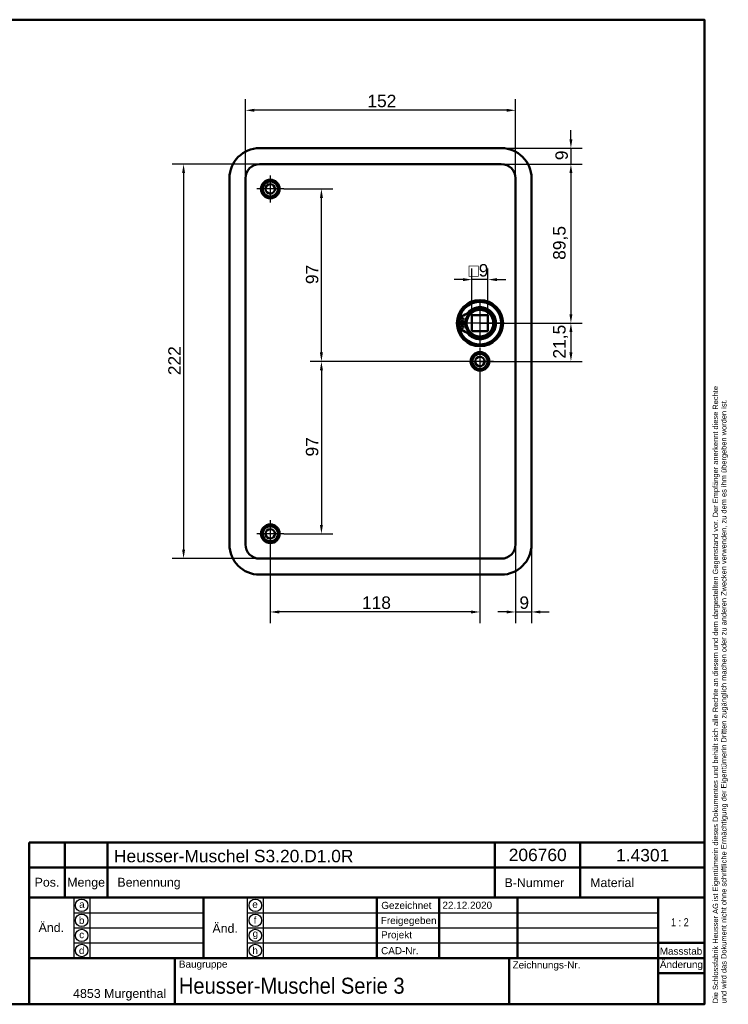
# Model space of a CAD drawing. Header units: millimetres. Extents: x 20 to 833, y 20 to 574.
# Tile 4 of 4: x 435 to 833, y 20 to 574. Entities that reach past the tile are written whole.
import ezdxf
from ezdxf.enums import TextEntityAlignment as Align

# ---------------------------------------------------------------- set-up
doc = ezdxf.new("R2010")
doc.units = ezdxf.units.MM
doc.header["$LTSCALE"] = 2
for name, color, linetype, lineweight in [('Bemaßungen(DIN)', 7, 'Continuous', 25), ('Mittelpunktmarkierung(DIN)', 7, 'Continuous', 25), ('Sichtbare Kanten(DIN)', 7, 'Continuous', 50), ('Skizziergeometrie(DIN)', 7, 'Continuous', 50), ('Skizzierlinie(DIN)', 7, 'Continuous', 25), ('Symbole(DIN)', 7, 'Continuous', 25)]:
    doc.layers.add(name, color=color, linetype=linetype, lineweight=lineweight)
doc.styles.add('Aktuell-DIN', font='arial.ttf')
doc.styles.add('STANDARD-DIN~0', font='arial.ttf')
doc.styles.add('Textstil10', font='arial.ttf')
doc.styles.add('Textstil41', font='arial.ttf', dxfattribs={"width": 0.8})
doc.styles.add('Textstil83', font='arial.ttf', dxfattribs={"width": 0.8})
doc.dimstyles.new('CAD-LAN', dxfattribs={"dimscale": 2, "dimtxt": 3.5, "dimasz": 2.5, "dimexe": 3.175, "dimexo": 0, "dimgap": 0.8, "dimtad": 1, "dimrnd": 1e-08, "dimtxsty": 'STANDARD-DIN~0', "dimcen": 0.09, "dimdle": 10, "dimclrd": 250, "dimclre": 250, "dimclrt": 250, "dimadec": 0, "dimazin": 2, "dimtfac": 1, "dimtmove": 0, "dimatfit": 3, "dimfxl": 1, "dimtolj": 1, "dimtzin": 0, "dimlwd": 25, "dimlwe": 25, "dimarcsym": 0})

# ---------------------------------------------------------------- blocks, each defined once
blk = doc.blocks.new('Ränder Standardrahmen')
at = {"layer": 'Skizziergeometrie(DIN)', "flags": 128}
blk.add_lwpolyline([(10, 10), (10, 287), (410, 287), (410, 10), (10, 10)], dxfattribs=at)
blk = doc.blocks.new('Schriftfelder Heusser')
at = {"layer": 'Skizziergeometrie(DIN)'}
for p, q in [((101, 229.92), (101, 236.92)), ((101, 236.92), (291, 236.92)), ((111, 229.92), (111, 236.92)), ((123, 229.92), (123, 236.92)), ((232, 229.92), (232, 236.92)), ((256, 229.92), (256, 236.92)), ((291, 236.92), (291, 229.92)), ((101, 191.42), (101, 229.92)), ((101, 229.92), (291, 229.92)), ((111, 229.92), (111, 221.42)), ((123, 229.92), (123, 221.42)), ((232, 229.92), (232, 221.42)), ((256, 229.92), (256, 221.42)), ((291, 229.92), (291, 191.42)), ((101, 221.42), (291, 221.42)), ((150, 221.42), (150, 204.42)), ((198.85, 221.42), (198.85, 204.42)), ((216.35, 221.42), (216.35, 204.42)), ((238.35, 221.42), (238.35, 204.42)), ((278, 221.42), (278, 191.42)), ((278, 208.67), (291, 208.67)), ((101, 204.42), (291, 204.42)), ((142, 204.42), (142, 191.42)), ((236, 204.42), (236, 191.42)), ((278, 200.17), (291, 200.17)), ((291, 191.42), (101, 191.42))]:
    blk.add_line(p, q, dxfattribs=at)
at = {"layer": 'Skizzierlinie(DIN)'}
for p, q in [((113.5, 221.42), (113.5, 204.42)), ((118, 221.42), (118, 204.42)), ((162.35, 221.42), (162.35, 204.42)), ((166.85, 221.42), (166.85, 204.42)), ((113.5, 217.17), (150, 217.17)), ((162.35, 217.17), (278, 217.17)), ((113.5, 212.92), (150, 212.92)), ((162.35, 212.92), (278, 212.92)), ((113.5, 208.67), (150, 208.67)), ((162.35, 208.67), (278, 208.67))]:
    blk.add_line(p, q, dxfattribs=at)
for centre in [(115.75, 219.25), (164.6, 219.25), (115.75, 215.04), (164.6, 215.04), (115.75, 210.79), (164.6, 210.79), (115.75, 206.54), (164.6, 206.54)]:
    blk.add_circle(centre, 1.75, dxfattribs=at)
at = {"layer": 'Symbole(DIN)', "color": 7, "insert": (293.33, 191.7), "char_height": 1.5, "width": 182.3003, "attachment_point": 1, "rotation": 90, "line_spacing_factor": 0.944221, "style": 'Aktuell-DIN'}
blk.add_mtext('\\fArial|b0|i0;\\H1.5000;Die Schlossfabrik Heusser AG ist Eigentümerin dieses Dokumentes und behält sich alle Rechte an diesem und dem dargestellten Gegenstand vor. Der Empfänger anerkennt diese Rechte\\Pund wird das Dokument nicht ohne schriftliche Ermächtigung der Eigentümerin Dritten zugänglich machen oder zu anderen Zwecken verwenden, zu dem es ihm übergeben worden ist.\\P ', dxfattribs=at)
at = {"layer": 'Symbole(DIN)', "color": 179, "true_color": 0x262659, "style": 'Aktuell-DIN'}
for s, insert, char_height, attachment_point in [('B-Nummer', (234.74, 225.62), 2.489, 4), ('Material', (265.02, 225.62), 2.489, 5), ('Pos.', (106, 227), 2.489, 2), ('Menge', (117, 227), 2.489, 2), ('Benennung', (125.81, 225.38), 2.489, 4), ('\\fArial|b0|i0;a', (115.81, 219.53), 2, 5), ('\\fArial|b0|i0;e', (164.54, 219.53), 2, 5), ('\\fArial|b0|i0;Gezeichnet', (200.05, 219.23), 2, 4), ('\\fArial|b0|i0;b', (115.75, 215), 2, 5), ('\\fArial|b0|i0;f', (164.55, 215.06), 2, 5), ('\\fArial|b0|i0;Freigegeben', (199.92, 216), 2, 1), ('\\fArial|b0|i0;c', (115.75, 211.01), 2, 5), ('\\fArial|b0|i0;g', (164.63, 211.05), 2, 5), ('\\fArial|b0|i0;Projekt', (200, 211.98), 2, 1), ('\\fArial|b0|i0;d', (115.76, 206.55), 2, 5), ('\\fArial|b0|i0;h', (164.55, 206.57), 2, 5), ('\\fArial|b0|i0;CAD-Nr.', (200, 207.5), 2, 1), ('\\fArial|b0|i0;\\H2.0000;Massstab', (284.39, 206.37), 2, 5), ('\\fArial|b0|i0;\\H2.0000;Baugruppe', (143.1, 203.73), 2, 1), ('\\fArial|b0|i0;Zeichnungs-Nr.', (237, 203.5), 2, 1), ('\\fArial|b0|i0;\\H2.5000;4853 Murgenthal', (113.33, 192.46), 2.5, 7)]:
    blk.add_mtext(s, dxfattribs=dict(at, insert=insert, char_height=char_height, attachment_point=attachment_point))
at = {"layer": 'Symbole(DIN)', "color": 179, "true_color": 0x262659, "attachment_point": 5, "style": 'Aktuell-DIN'}
for s, insert, char_height, width in [('Änd.', (107.21, 213), 2.489, 12.3494), ('Änd.', (156.12, 212.76), 2.489, 12.3494), ('\\fArial|b0|i0;Änderung', (284.51, 202.33), 2, 12.1143)]:
    blk.add_mtext(s, dxfattribs=dict(at, insert=insert, char_height=char_height, width=width))
at = {"layer": 'Symbole(DIN)', "color": 7, "insert": (143.1, 196.62), "char_height": 4.5, "width": 90.18, "attachment_point": 4, "style": 'Aktuell-DIN'}
blk.add_mtext('\\fArial|b0|i0;\\W0.90;\\H4.5000;Heusser-Muschel Serie 3', dxfattribs=at)
at = {"layer": 'Symbole(DIN)', "color": 179, "true_color": 0x262659, "style": 'Textstil10'}
blk.add_attdef('ERSTELLUNGSDATUM_001', (217.26, 218.29), '', height=2, dxfattribs=at)
at = {"layer": 'Symbole(DIN)', "color": 179, "true_color": 0x262659}
for tag, height, style, p in [('AUTOR', 2.49, 'Aktuell-DIN', (240.03, 219.26)), ('KONTROLLDATUM', 2, 'Textstil10', (217.42, 215.04)), ('KONTROLLIERT_VON', 2, 'Textstil10', (239.98, 215.05))]:
    blk.add_attdef(tag, text='', height=height, dxfattribs=dict(at, style=style)).set_placement(p, align=Align.MIDDLE_LEFT)
at = {"layer": 'Symbole(DIN)', "color": 7, "style": 'Textstil83', "width": 0.8}
blk.add_attdef('Anfänglicher_Ansichtsmaßstab_001', (281.57, 213.34), '', height=2.3, dxfattribs=at)
at = {"layer": 'Symbole(DIN)', "color": 179, "true_color": 0x262659, "style": 'Textstil10'}
blk.add_attdef('PROJEKT', text='', height=2, dxfattribs=at).set_placement((217.77, 209.72), align=Align.BOTTOM_LEFT)
at = {"layer": 'Symbole(DIN)', "color": 7, "style": 'Textstil41', "width": 0.8}
blk.add_attdef('STATUS', text='', height=5, dxfattribs=at).set_placement((284.53, 195.86), align=Align.MIDDLE_CENTER)
blk = doc.blocks.new('*D8')
at = {"layer": 'Bemaßungen(DIN)', "color": 250, "linetype": 'Continuous', "lineweight": 25, "true_color": 0x3f3f3f, "transparency": 16777216}
for p, q in [((561.65, 484.75), (561.65, 529.37)), ((713.65, 484.75), (713.65, 529.37)), ((708.65, 523.02), (566.65, 523.02))]:
    blk.add_line(p, q, dxfattribs=at)
at = {"layer": 'Bemaßungen(DIN)', "color": 250, "linetype": 'Continuous', "true_color": 0x3f3f3f, "transparency": 16777216}
for points in [[(566.65, 523.86), (566.65, 522.19), (561.65, 523.02)], [(708.65, 523.86), (708.65, 522.19), (713.65, 523.02)]]:
    blk.add_solid(points, dxfattribs=at)
at = {"layer": 'Defpoints', "color": 0, "linetype": 'Continuous', "transparency": 16777216}
for p in [(561.65, 523.02), (561.65, 484.75), (713.65, 484.75)]:
    blk.add_point(p, dxfattribs=at)
at = {"layer": 'Bemaßungen(DIN)', "color": 250, "linetype": 'Continuous', "lineweight": 25, "true_color": 0x3f3f3f, "transparency": 16777216, "insert": (630.28, 531.77), "char_height": 7, "attachment_point": 1, "style": 'STANDARD-DIN~0'}
blk.add_mtext('\\A1;152', dxfattribs=at)
blk = doc.blocks.new('*D9')
at = {"layer": 'Bemaßungen(DIN)', "color": 250, "linetype": 'Continuous', "lineweight": 25, "true_color": 0x3f3f3f, "transparency": 16777216}
for p, q in [((569.65, 492.75), (520.5, 492.75)), ((526.85, 487.75), (526.85, 275.75)), ((569.65, 270.75), (520.5, 270.75))]:
    blk.add_line(p, q, dxfattribs=at)
at = {"layer": 'Bemaßungen(DIN)', "color": 250, "linetype": 'Continuous', "true_color": 0x3f3f3f, "transparency": 16777216}
for points in [[(526.02, 487.75), (527.68, 487.75), (526.85, 492.75)], [(526.02, 275.75), (527.68, 275.75), (526.85, 270.75)]]:
    blk.add_solid(points, dxfattribs=at)
at = {"layer": 'Defpoints', "color": 0, "linetype": 'Continuous', "transparency": 16777216}
for p in [(569.65, 492.75), (526.85, 270.75), (569.65, 270.75)]:
    blk.add_point(p, dxfattribs=at)
at = {"layer": 'Bemaßungen(DIN)', "color": 250, "linetype": 'Continuous', "lineweight": 25, "true_color": 0x3f3f3f, "transparency": 16777216, "insert": (518.22, 373.99), "char_height": 7, "attachment_point": 1, "rotation": 90, "style": 'STANDARD-DIN~0'}
blk.add_mtext('\\A1;222', dxfattribs=at)
blk = doc.blocks.new('*D10')
at = {"layer": 'Bemaßungen(DIN)', "color": 250, "linetype": 'Continuous', "lineweight": 25, "true_color": 0x3f3f3f, "transparency": 16777216}
for p, q in [((705.65, 492.75), (751.19, 492.75)), ((744.84, 487.75), (744.84, 408.25)), ((693.65, 403.25), (751.19, 403.25))]:
    blk.add_line(p, q, dxfattribs=at)
at = {"layer": 'Bemaßungen(DIN)', "color": 250, "linetype": 'Continuous', "true_color": 0x3f3f3f, "transparency": 16777216}
for points in [[(744, 487.75), (745.67, 487.75), (744.84, 492.75)], [(744, 408.25), (745.67, 408.25), (744.84, 403.25)]]:
    blk.add_solid(points, dxfattribs=at)
at = {"layer": 'Defpoints', "color": 0, "linetype": 'Continuous', "transparency": 16777216}
for p in [(705.65, 492.75), (693.65, 403.25), (744.84, 403.25)]:
    blk.add_point(p, dxfattribs=at)
at = {"layer": 'Bemaßungen(DIN)', "color": 250, "linetype": 'Continuous', "lineweight": 25, "true_color": 0x3f3f3f, "transparency": 16777216, "insert": (734.82, 438.87), "char_height": 7, "attachment_point": 1, "rotation": 90, "style": 'STANDARD-DIN~0'}
blk.add_mtext('\\A1;89,5', dxfattribs=at)
blk = doc.blocks.new('*D11')
at = {"layer": 'Bemaßungen(DIN)', "color": 250, "linetype": 'Continuous', "lineweight": 25, "true_color": 0x3f3f3f, "transparency": 16777216}
for p, q in [((693.65, 403.25), (751.19, 403.25)), ((744.84, 398.25), (744.84, 386.75)), ((693.65, 381.75), (751.19, 381.75))]:
    blk.add_line(p, q, dxfattribs=at)
at = {"layer": 'Bemaßungen(DIN)', "color": 250, "linetype": 'Continuous', "true_color": 0x3f3f3f, "transparency": 16777216}
for points in [[(744, 398.25), (745.67, 398.25), (744.84, 403.25)], [(744, 386.75), (745.67, 386.75), (744.84, 381.75)]]:
    blk.add_solid(points, dxfattribs=at)
at = {"layer": 'Defpoints', "color": 0, "linetype": 'Continuous', "transparency": 16777216}
for p in [(693.65, 403.25), (693.65, 381.75), (744.84, 381.75)]:
    blk.add_point(p, dxfattribs=at)
at = {"layer": 'Bemaßungen(DIN)', "color": 250, "linetype": 'Continuous', "lineweight": 25, "true_color": 0x3f3f3f, "transparency": 16777216, "insert": (734.82, 383.32), "char_height": 7, "attachment_point": 1, "rotation": 90, "style": 'STANDARD-DIN~0'}
blk.add_mtext('\\A1;21,5', dxfattribs=at)
blk = doc.blocks.new('*D12')
at = {"layer": 'Bemaßungen(DIN)', "color": 250, "linetype": 'Continuous', "lineweight": 25, "true_color": 0x3f3f3f, "transparency": 16777216}
for p, q in [((744.84, 506.75), (744.84, 511.75)), ((705.65, 501.75), (751.19, 501.75)), ((744.84, 501.75), (744.84, 492.75)), ((705.65, 492.75), (751.19, 492.75)), ((744.84, 487.75), (744.84, 482.75))]:
    blk.add_line(p, q, dxfattribs=at)
at = {"layer": 'Bemaßungen(DIN)', "color": 250, "linetype": 'Continuous', "true_color": 0x3f3f3f, "transparency": 16777216}
for points in [[(744, 506.75), (745.67, 506.75), (744.84, 501.75)], [(744, 487.75), (745.67, 487.75), (744.84, 492.75)]]:
    blk.add_solid(points, dxfattribs=at)
at = {"layer": 'Defpoints', "color": 0, "linetype": 'Continuous', "transparency": 16777216}
for p in [(705.65, 501.75), (705.65, 492.75), (744.84, 492.75)]:
    blk.add_point(p, dxfattribs=at)
at = {"layer": 'Bemaßungen(DIN)', "color": 250, "linetype": 'Continuous', "lineweight": 25, "true_color": 0x3f3f3f, "transparency": 16777216, "insert": (736.09, 494.94), "char_height": 7, "attachment_point": 1, "rotation": 90, "style": 'STANDARD-DIN~0'}
blk.add_mtext('\\A1;9', dxfattribs=at)
blk = doc.blocks.new('*D13')
at = {"layer": 'Bemaßungen(DIN)', "color": 250, "linetype": 'Continuous', "lineweight": 25, "true_color": 0x3f3f3f, "transparency": 16777216}
for p, q in [((583.3, 478.75), (610.77, 478.75)), ((604.42, 386.75), (604.42, 473.75)), ((693.65, 381.75), (598.07, 381.75))]:
    blk.add_line(p, q, dxfattribs=at)
at = {"layer": 'Bemaßungen(DIN)', "color": 250, "linetype": 'Continuous', "true_color": 0x3f3f3f, "transparency": 16777216}
for points in [[(603.59, 473.75), (605.26, 473.75), (604.42, 478.75)], [(603.59, 386.75), (605.26, 386.75), (604.42, 381.75)]]:
    blk.add_solid(points, dxfattribs=at)
at = {"layer": 'Defpoints', "color": 0, "linetype": 'Continuous', "transparency": 16777216}
for p in [(583.3, 478.75), (604.42, 478.75), (693.65, 381.75)]:
    blk.add_point(p, dxfattribs=at)
at = {"layer": 'Bemaßungen(DIN)', "color": 250, "linetype": 'Continuous', "lineweight": 25, "true_color": 0x3f3f3f, "transparency": 16777216, "insert": (595.68, 425.23), "char_height": 7, "attachment_point": 1, "rotation": 90, "style": 'STANDARD-DIN~0'}
blk.add_mtext('\\A1;97', dxfattribs=at)
blk = doc.blocks.new('*D14')
at = {"layer": 'Bemaßungen(DIN)', "color": 250, "linetype": 'Continuous', "lineweight": 25, "true_color": 0x3f3f3f, "transparency": 16777216}
for p, q in [((693.65, 381.75), (598.07, 381.75)), ((604.42, 376.75), (604.42, 289.75)), ((583.3, 284.75), (610.77, 284.75))]:
    blk.add_line(p, q, dxfattribs=at)
at = {"layer": 'Bemaßungen(DIN)', "color": 250, "linetype": 'Continuous', "true_color": 0x3f3f3f, "transparency": 16777216}
for points in [[(603.59, 376.75), (605.26, 376.75), (604.42, 381.75)], [(603.59, 289.75), (605.26, 289.75), (604.42, 284.75)]]:
    blk.add_solid(points, dxfattribs=at)
at = {"layer": 'Defpoints', "color": 0, "linetype": 'Continuous', "transparency": 16777216}
for p in [(693.65, 381.75), (583.3, 284.75), (604.42, 284.75)]:
    blk.add_point(p, dxfattribs=at)
at = {"layer": 'Bemaßungen(DIN)', "color": 250, "linetype": 'Continuous', "lineweight": 25, "true_color": 0x3f3f3f, "transparency": 16777216, "insert": (595.68, 328.23), "char_height": 7, "attachment_point": 1, "rotation": 90, "style": 'STANDARD-DIN~0'}
blk.add_mtext('\\A1;97', dxfattribs=at)
blk = doc.blocks.new('*D15')
at = {"layer": 'Bemaßungen(DIN)', "color": 250, "linetype": 'Continuous', "lineweight": 25, "true_color": 0x3f3f3f, "transparency": 16777216}
for p, q in [((693.65, 374.1), (693.65, 234.4)), ((575.65, 277.1), (575.65, 234.4)), ((688.65, 240.75), (580.65, 240.75))]:
    blk.add_line(p, q, dxfattribs=at)
at = {"layer": 'Bemaßungen(DIN)', "color": 250, "linetype": 'Continuous', "true_color": 0x3f3f3f, "transparency": 16777216}
for points in [[(580.65, 241.58), (580.65, 239.91), (575.65, 240.75)], [(688.65, 241.58), (688.65, 239.91), (693.65, 240.75)]]:
    blk.add_solid(points, dxfattribs=at)
at = {"layer": 'Defpoints', "color": 0, "linetype": 'Continuous', "transparency": 16777216}
for p in [(693.65, 374.1), (575.65, 277.1), (575.65, 240.75)]:
    blk.add_point(p, dxfattribs=at)
at = {"layer": 'Bemaßungen(DIN)', "color": 250, "linetype": 'Continuous', "lineweight": 25, "true_color": 0x3f3f3f, "transparency": 16777216, "insert": (627.24, 249.49), "char_height": 7, "attachment_point": 1, "style": 'STANDARD-DIN~0'}
blk.add_mtext('\\A1;118', dxfattribs=at)
blk = doc.blocks.new('*D16')
at = {"layer": 'Bemaßungen(DIN)', "color": 250, "linetype": 'Continuous', "lineweight": 25, "true_color": 0x3f3f3f, "transparency": 16777216}
for p, q in [((713.65, 278.75), (713.65, 234.41)), ((722.65, 278.75), (722.65, 234.41)), ((708.65, 240.76), (703.65, 240.76)), ((713.65, 240.76), (722.65, 240.76)), ((727.65, 240.76), (732.65, 240.76))]:
    blk.add_line(p, q, dxfattribs=at)
at = {"layer": 'Bemaßungen(DIN)', "color": 250, "linetype": 'Continuous', "true_color": 0x3f3f3f, "transparency": 16777216}
for points in [[(708.65, 241.59), (708.65, 239.92), (713.65, 240.76)], [(727.65, 241.59), (727.65, 239.92), (722.65, 240.76)]]:
    blk.add_solid(points, dxfattribs=at)
at = {"layer": 'Defpoints', "color": 0, "linetype": 'Continuous', "transparency": 16777216}
for p in [(713.65, 278.75), (722.65, 278.75), (722.65, 240.76)]:
    blk.add_point(p, dxfattribs=at)
at = {"layer": 'Bemaßungen(DIN)', "color": 250, "linetype": 'Continuous', "lineweight": 25, "true_color": 0x3f3f3f, "transparency": 16777216, "insert": (715.85, 249.5), "char_height": 7, "attachment_point": 1, "style": 'STANDARD-DIN~0'}
blk.add_mtext('\\A1;9', dxfattribs=at)
blk = doc.blocks.new('*D17')
at = {"layer": 'Bemaßungen(DIN)', "color": 250, "linetype": 'Continuous', "lineweight": 25, "true_color": 0x3f3f3f, "transparency": 16777216}
for p, q in [((689.15, 407.75), (689.15, 434.1)), ((698.15, 407.75), (698.15, 434.1)), ((684.15, 427.75), (679.15, 427.75)), ((698.15, 427.75), (689.15, 427.75)), ((703.15, 427.75), (708.15, 427.75))]:
    blk.add_line(p, q, dxfattribs=at)
at = {"layer": 'Bemaßungen(DIN)', "color": 250, "linetype": 'Continuous', "true_color": 0x3f3f3f, "transparency": 16777216}
for points in [[(684.15, 428.58), (684.15, 426.91), (689.15, 427.75)], [(703.15, 428.58), (703.15, 426.91), (698.15, 427.75)]]:
    blk.add_solid(points, dxfattribs=at)
at = {"layer": 'Defpoints', "color": 0, "linetype": 'Continuous', "transparency": 16777216}
for p in [(689.15, 427.75), (689.15, 407.75), (698.15, 407.75)]:
    blk.add_point(p, dxfattribs=at)
at = {"layer": 'Bemaßungen(DIN)', "color": 250, "linetype": 'Continuous', "lineweight": 25, "true_color": 0x3f3f3f, "transparency": 16777216, "insert": (687.28, 436.49), "char_height": 7, "attachment_point": 1, "style": 'STANDARD-DIN~0'}
blk.add_mtext('\\A1;\\fAIGDT|b0|i0;\\H7.0000;o\\fArial|b0|i0;\\H7.0000;9', dxfattribs=at)

msp = doc.modelspace()

# ---------------------------------------------------------------- linework, layer by layer
at = {"layer": 'Mittelpunktmarkierung(DIN)', "linetype": 'Continuous'}
for p, q in [((575.65, 486.396), (575.65, 471.096)), ((583.3, 478.746), (568, 478.746)), ((693.65, 415.746), (693.65, 390.746)), ((706.15, 403.246), (681.15, 403.246)), ((693.65, 389.396), (693.65, 374.096)), ((701.3, 381.746), (686, 381.746)), ((575.65, 292.396), (575.65, 277.096)), ((583.3, 284.746), (568, 284.746))]:
    msp.add_line(p, q, dxfattribs=at)
at = {"layer": 'Sichtbare Kanten(DIN)'}
for p, q in [((569.65, 501.746), (705.65, 501.746)), ((705.65, 492.746), (569.65, 492.746)), ((552.65, 278.746), (552.65, 484.746)), ((561.65, 484.746), (561.65, 278.746)), ((713.65, 278.746), (713.65, 484.746)), ((722.65, 484.746), (722.65, 278.746)), ((681.742, 403.862), (681.742, 405.247)), ((689.15, 407.746), (689.15, 398.746)), ((698.15, 407.746), (689.15, 407.746)), ((698.15, 398.746), (698.15, 407.746)), ((685.442, 403.862), (681.742, 403.862)), ((681.742, 402.629), (685.442, 402.629)), ((681.742, 401.244), (681.742, 402.629)), ((689.15, 398.746), (698.15, 398.746)), ((569.65, 270.746), (705.65, 270.746)), ((705.65, 261.746), (569.65, 261.746))]:
    msp.add_line(p, q, dxfattribs=at)
for centre, radius in [((575.65, 478.746), 5.25), ((575.65, 478.746), 4.25), ((575.65, 478.746), 2.65), ((693.65, 403.246), 13), ((693.65, 403.246), 12.5), ((693.65, 403.246), 8), ((693.65, 403.246), 7.5), ((683.592, 405.477), 0.85), ((683.592, 401.014), 0.85), ((693.65, 381.746), 5.25), ((693.65, 381.746), 4.25), ((693.65, 381.746), 2.65), ((575.65, 284.746), 5.25), ((575.65, 284.746), 4.25), ((575.65, 284.746), 2.65)]:
    msp.add_circle(centre, radius, dxfattribs=at)
for centre, radius, start, end in [((569.65, 484.746), 17, 90, 180), ((705.65, 484.746), 17, 0, 90), ((569.65, 484.746), 8, 90, 180), ((705.65, 484.746), 8, 0, 90), ((693.65, 403.246), 12, 194.7921, 165.2079), ((693.65, 403.246), 9, 220.90334, 139.09666), ((693.65, 403.246), 8.967, 224.36355, 135.63645), ((693.65, 403.246), 12, 172.89827, 187.10173), ((683.742, 405.247), 2, 104.80219, 180), ((681.002, 415.616), 8.725, 284.80219, 315.63645), ((692.917, 403.246), 7.5, 130.96945, 175.28369), ((693.65, 403.246), 8.2, 163.43926, 196.56074), ((683.742, 401.244), 2, 180, 255.19781), ((681.002, 390.876), 8.725, 44.36355, 75.19781), ((693.65, 403.246), 9, 176.0711, 183.9289), ((692.917, 403.246), 7.5, 184.71631, 229.03055), ((569.65, 278.746), 17, 180, 270), ((569.65, 278.746), 8, 180, 270), ((705.65, 278.746), 8, 270, 0), ((705.65, 278.746), 17, 270, 0)]:
    msp.add_arc(centre, radius, start, end, dxfattribs=at)

# ---------------------------------------------------------------- block references
at = {"xscale": 2, "yscale": 2, "zscale": 2}
msp.add_blockref('Ränder Standardrahmen', (0, 0), dxfattribs=at)
msp.add_blockref('Schriftfelder Heusser', (238, -362.833), dxfattribs=at).add_auto_attribs({'ERSTELLUNGSDATUM_001': '22.12.2020', 'Anfänglicher_Ansichtsmaßstab_001': '1 : 2'})

# ---------------------------------------------------------------- texts
at = {"layer": 'Symbole(DIN)', "color": 7, "char_height": 7, "attachment_point": 1, "style": 'Aktuell-DIN'}
for s, insert, width in [('{\\fArial|b0|i0;\\H7.0000;Heusser-Muschel S3.20.D1.0R}', (487.659, 106.906), 134.78202), ('{\\fArial|b0|i0;\\H7.0000;206760}', (709.83, 107.58), 32.62043), ('{\\fArial|b0|i0;\\H7.0000;1.4301}', (770.274, 107.401), 29.89939)]:
    msp.add_mtext(s, dxfattribs=dict(at, insert=insert, width=width))

# ---------------------------------------------------------------- dimensions: what is measured, and where the dimension line sits
at = {"layer": 'Bemaßungen(DIN)', "color": 250, "linetype": 'Continuous', "lineweight": 25, "true_color": 0x3f3f3f}
for base, p1, p2, override, picture, middle in [((561.65, 523.023), (713.65, 484.746), (561.65, 484.746), {"dimgap": 0.8, "dimdec": 2, "dimtol": 0, "dimlim": 0, "dimtp": 0, "dimtm": 0, "dimtdec": 2, "dimtofl": 0, "dimatfit": 1}, '*D8', (637.65, 523.023)), ((722.65, 240.757), (713.65, 278.746), (722.65, 278.746), {"dimgap": 0.8, "dimdec": 2, "dimtol": 0, "dimlim": 0, "dimtp": 0, "dimtm": 0, "dimtdec": 2, "dimtofl": 1, "dimatfit": 1}, '*D16', (718.15, 240.757))]:
    dim = msp.add_linear_dim(base=base, p1=p1, p2=p2, dimstyle='CAD-LAN', override=override, dxfattribs=at)
    dim.commit()
    dim.dimension.update_dxf_attribs({"geometry": picture, "text_midpoint": middle, "dimtype": 160})
for base, p1, p2, angle, override, picture, middle in [((744.837, 492.746), (705.65, 501.746), (705.65, 492.746), 270, {"dimgap": 0.8, "dimdec": 2, "dimtol": 0, "dimlim": 0, "dimtp": 0, "dimtm": 0, "dimtdec": 2, "dimtofl": 1, "dimatfit": 1}, '*D12', (744.837, 497.246)), ((526.851, 270.746), (569.65, 492.746), (569.65, 270.746), 90, {"dimgap": 0.8, "dimdec": 2, "dimtol": 0, "dimlim": 0, "dimtp": 0, "dimtm": 0, "dimtdec": 2, "dimtofl": 0, "dimatfit": 1}, '*D9', (526.851, 381.746)), ((744.837, 403.246), (705.65, 492.746), (693.65, 403.246), 90, {"dimgap": 0.8, "dimdec": 2, "dimtol": 0, "dimlim": 0, "dimtp": 0, "dimtm": 0, "dimtdec": 2, "dimtofl": 0, "dimatfit": 1}, '*D10', (744.837, 447.996)), ((604.425, 478.746), (693.65, 381.746), (583.3, 478.746), 90, {"dimgap": 0.8, "dimdec": 2, "dimtol": 0, "dimlim": 0, "dimtp": 0, "dimtm": 0, "dimtdec": 2, "dimtofl": 0, "dimatfit": 1}, '*D13', (604.425, 430.246)), ((744.837, 381.746), (693.65, 403.246), (693.65, 381.746), 90, {"dimgap": 0.8, "dimdec": 2, "dimtol": 0, "dimlim": 0, "dimtp": 0, "dimtm": 0, "dimtdec": 2, "dimtofl": 0, "dimatfit": 1}, '*D11', (744.837, 392.496)), ((604.425, 284.746), (693.65, 381.746), (583.3, 284.746), 90, {"dimgap": 0.8, "dimdec": 2, "dimtol": 0, "dimlim": 0, "dimtp": 0, "dimtm": 0, "dimtdec": 2, "dimtofl": 0, "dimatfit": 1}, '*D14', (604.425, 333.246)), ((575.65, 240.746), (693.65, 374.096), (575.65, 277.096), 180, {"dimgap": 0.8, "dimdec": 2, "dimtol": 0, "dimlim": 0, "dimtp": 0, "dimtm": 0, "dimtdec": 2, "dimtofl": 0, "dimatfit": 1}, '*D15', (634.65, 240.746))]:
    dim = msp.add_linear_dim(base=base, p1=p1, p2=p2, angle=angle, dimstyle='CAD-LAN', override=override, dxfattribs=at)
    dim.commit()
    dim.dimension.update_dxf_attribs({"geometry": picture, "text_midpoint": middle, "dimtype": 160})
dim = msp.add_linear_dim(base=(689.15, 427.746), p1=(698.15, 407.746), p2=(689.15, 407.746), angle=180, text='\\fAIGDT|b0|i0;\\H7.0000;o\\fArial|b0|i0;\\H7.0000;<>', dimstyle='CAD-LAN', override={"dimgap": 0.8, "dimdec": 2, "dimtol": 0, "dimlim": 0, "dimtp": 0, "dimtm": 0, "dimtdec": 2, "dimtofl": 1, "dimatfit": 1}, dxfattribs=at)
dim.commit()
dim.dimension.update_dxf_attribs({"geometry": '*D17', "text_midpoint": (693.65, 427.746), "dimtype": 160})

doc.saveas('drawing.dxf')
